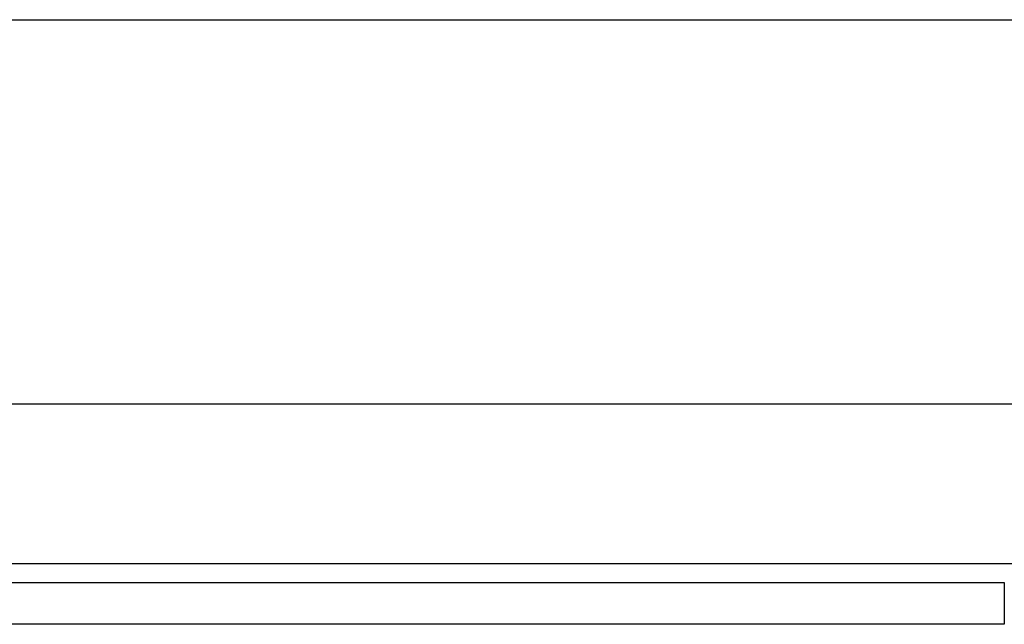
# Model space of a CAD drawing. Header units: inches. Extents: x 14 to 456, y 41 to 215.
# Tile 55 of 256: x 27.954 to 29.554, y 115.955 to 116.938. Entities that reach past the tile are written whole.
import ezdxf

# ---------------------------------------------------------------- set-up
doc = ezdxf.new("R2010")
doc.units = ezdxf.units.IN
doc.header["$MEASUREMENT"] = 0
doc.layers.add('Visible Edges(ANSI)', color=7, linetype='Continuous', lineweight=25)
doc.layers.add('Visible Tangent Edges(ANSI)', color=7, linetype='Continuous', lineweight=25)

msp = doc.modelspace()

# ---------------------------------------------------------------- linework, layer by layer
at = {"layer": 'Visible Edges(ANSI)'}
for p, q in [((14.7297, 116.9375), (60.6657, 116.9375)), ((29.8923, 116.3125), (19.3011, 116.3125)), ((19.6392, 116.0225), (29.5542, 116.0225)), ((29.5542, 115.9545), (19.6392, 115.9545))]:
    msp.add_line(p, q, dxfattribs=at)
at = {"layer": 'Visible Tangent Edges(ANSI)'}
for p, q in [((19.5728, 116.0535), (29.6206, 116.0535)), ((29.5542, 116.0225), (29.5542, 115.9545))]:
    msp.add_line(p, q, dxfattribs=at)

doc.saveas('drawing.dxf')
